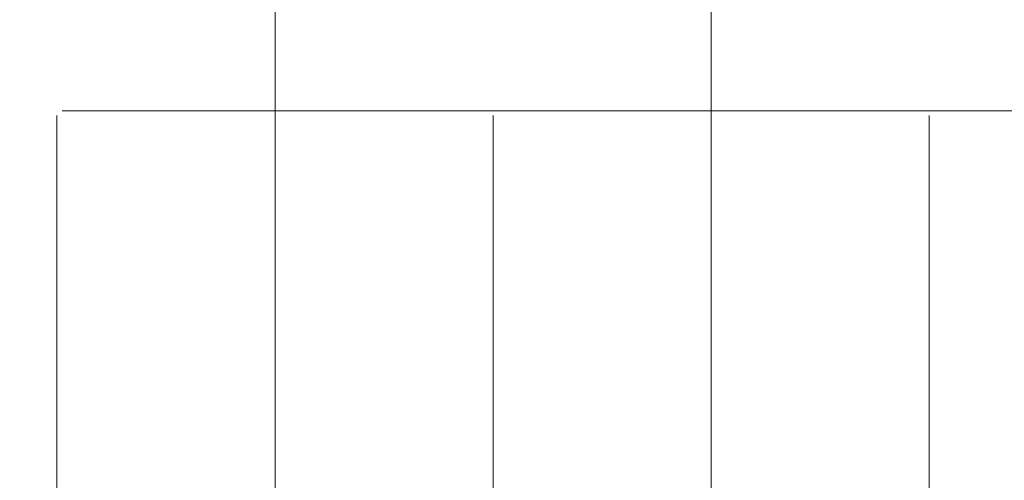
# Model space of a CAD drawing. Header units: millimetres. Extents: x -38032 to 104346, y -31182 to 78566.
# Tile 132 of 154: x 68718 to 85649, y -2855 to 5064. Entities that reach past the tile are written whole.
import ezdxf

# ---------------------------------------------------------------- set-up
doc = ezdxf.new("R2010")
doc.units = ezdxf.units.MM
doc.header["$LTSCALE"] = 100
doc.linetypes.add('STYLE_11', pattern=[5, 3.888855, -0.416718, 0.277786, -0.416641])
doc.layers.add('BOUWKUNDIG', color=8, linetype='Continuous')
doc.layers.add('stramien', color=1, linetype='Continuous', lineweight=9)

# ---------------------------------------------------------------- blocks, each defined once
blk = doc.blocks.new('200254 W 212 3 04-12-2007')
at = {"layer": 'stramien', "linetype": 'STYLE_11', "ltscale": 50}
for p, q in [((33161, -41014), (33161, 36216)), ((40661, -41014), (40661, 36216)), ((48161, -41014), (48161, 36216)), ((36911, -38915), (36911, 22365)), ((44411, -38915), (44411, -9965)), ((-41750, -21488), (65550, -21488))]:
    blk.add_line(p, q, dxfattribs=at)

msp = doc.modelspace()

# ---------------------------------------------------------------- block references
at = {"layer": 'BOUWKUNDIG'}
msp.add_blockref('200254 W 212 3 04-12-2007', (36198, 24986.5), dxfattribs=at)

doc.saveas('drawing.dxf')
